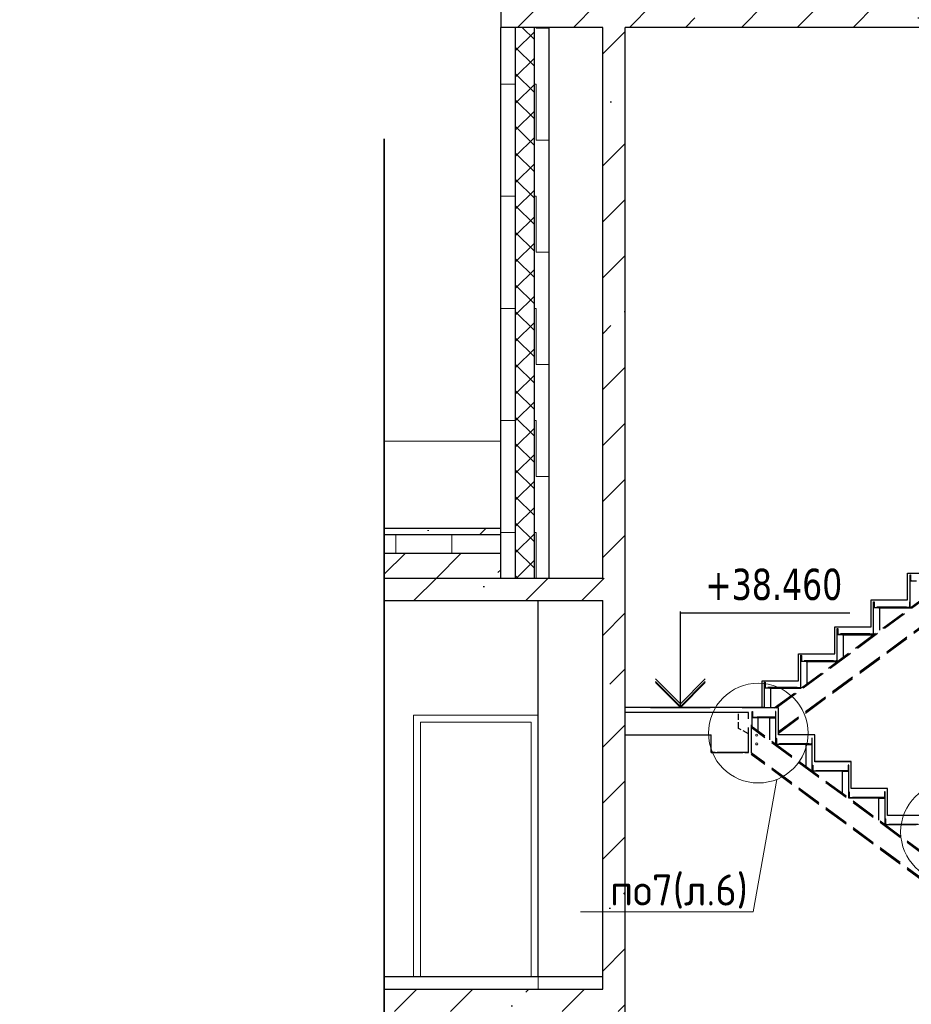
# Model space of a CAD drawing. Header units: millimetres. Extents: x 259029 to 2494469, y -731578 to -57567.
# Tile 113 of 252: x 368722 to 375879, y -540693 to -532790. Entities that reach past the tile are written whole.
import ezdxf
from ezdxf import colors
from ezdxf.entities.mleader import LeaderData, LeaderLine
from ezdxf.math import Vec2, Vec3

# ---------------------------------------------------------------- set-up
doc = ezdxf.new("R2010")
doc.units = ezdxf.units.MM
doc.linetypes.add('______2', pattern=[270, 200, -70])
for name, color, linetype, lineweight in [('1 Плита', 3, 'Continuous', 30), ('RAZMER', 100, 'Continuous', 15), ('Standard', 7, 'Continuous', 25), ('Выноски', 20, 'Continuous', 20), ('Общий01', 7, 'Continuous', 13), ('ПЛИТА', 152, 'Continuous', 35), ('РАЗРЕЗЫ', 10, 'Continuous', 60), ('Символы 0.20', 1, 'Continuous', 20), ('Стена', 7, 'Continuous', 50), ('Стена_ бетон не несущ.', 253, 'Continuous', 35), ('Стена_ бетон несущ.', 253, 'Continuous', 70)]:
    doc.layers.add(name, color=color, linetype=linetype, lineweight=lineweight)
doc.styles.add('TAHOMA', font='tahoma.ttf')
doc.styles.add('ГОСТ', font='GOST_Common.ttf')
pattern_1 = [(45, (-449245.4, -210907), (-449.0128, 449.0128), []), (45, (-448796.4, -210907), (-449.0128, 449.0128), [793.75, -158.75, 0, -158.75])]
pattern_2 = [(0, (369266.14, -588657.86), (450, 450), [450, -450]), (90, (369266.14, -588657.86), (-450, 450), [450, -450])]

# ---------------------------------------------------------------- blocks, each defined once
blk = doc.blocks.new('_None')
blk = doc.blocks.new('выаыв')
at = {"layer": 'Standard', "color": 7, "linetype": '______2', "lineweight": 30}
for p, q in [((483017, -472887), (483017, -472378)), ((486656, -473099), (486656, -472378)), ((482696, -473063), (483017, -472887)), ((482696, -473659), (482696, -473063)), ((483896, -473659), (483896, -473099)), ((486656, -473099), (483896, -473099)), ((482696, -473659), (482696, -473279)), ((483896, -473659), (482696, -473659)), ((483896, -473659), (482696, -473659)), ((482696, -473659), (483896, -473659)), ((483896, -473659), (482696, -473659))]:
    blk.add_line(p, q, dxfattribs=at)
at = {"layer": 'ПЛИТА', "color": 0, "lineweight": 30}
blk.add_line((483017, -472378), (486656, -472378), dxfattribs=at)

msp = doc.modelspace()

# ---------------------------------------------------------------- hatches: boundary and pattern name
at = {"layer": 'Standard', "linetype": 'Continuous', "lineweight": 13}
h = msp.add_hatch(dxfattribs=at)
h.set_pattern_fill('____', scale=450, style=0, pattern_type=2)
h.set_pattern_definition(pattern_2)
h.paths.add_polyline_path([(372582.8, -532851.9), (372582.8, -537271.9), (372702.8, -537271.9), (372702.8, -532851.9)], flags=0)
h = msp.add_hatch(dxfattribs=at)
h.set_pattern_fill('__________6', scale=100, style=0, pattern_type=2)
h.set_pattern_definition([(45, (368366.14, -589557.86), (-106.066, 106.066), []), (135, (368366.14, -589557.86), (-106.066, -106.066), [])])
h.paths.add_polyline_path([(372702.8, -532851.9), (372702.8, -537271.9), (372852.8, -537271.9), (372852.8, -532851.9)], flags=0)
h = msp.add_hatch(dxfattribs=at)
h.set_pattern_fill('____', scale=450, style=0, pattern_type=2)
h.set_pattern_definition(pattern_2)
h.paths.add_polyline_path([(372852.8, -532851.9), (372852.8, -537271.9), (372972.8, -537271.9), (372972.8, -532851.9)], flags=0)
h = msp.add_hatch(dxfattribs=at)
h.set_pattern_fill('____', scale=225, style=0, pattern_type=2)
h.set_pattern_definition([(0, (368816.14, -589107.86), (225, 225), [225, -225]), (90, (368816.14, -589107.86), (-225, 225), [225, -225])])
h.paths.add_polyline_path([(371647.6, -536921.9), (371647.6, -537071.9), (372582.8, -537071.9), (372582.8, -536921.9)])
h = msp.add_hatch(dxfattribs=at)
h.set_pattern_fill('____', scale=225, style=0, pattern_type=2)
h.set_pattern_definition([(0, (368816.14, -589107.86), (225, 225), [225, -225]), (90, (368816.14, -589107.86), (-225, 225), [225, -225])])
h.paths.add_polyline_path([(371647.6, -536921.9), (371647.6, -537071.9), (372582.8, -537071.9), (372582.8, -536921.9)])
at = {"layer": 'Стена_ бетон несущ.', "linetype": 'Continuous', "lineweight": 25}
h = msp.add_hatch(dxfattribs=at)
h.set_pattern_fill('ANSI35', scale=100, style=0)
h.set_pattern_definition([(45, (20768.1, -119684.4), (-449.0128, 449.0128), []), (45, (21217.1, -119684.4), (-449.0128, 449.0128), [793.75, -158.75, 0, -158.75])])
h.paths.add_polyline_path([(373582.8, -537271.9), (373582.8, -532851.9), (380782.8, -532851.9), (380782.8, -532671.9), (372582.8, -532671.9), (372582.8, -532851.9), (373402.8, -532851.9), (373402.8, -537271.9)])
at = {"layer": 'Стена_ бетон несущ.', "linetype": 'Continuous', "lineweight": 13}
h = msp.add_hatch(dxfattribs=at)
h.set_pattern_fill('ANSI35', scale=100, style=0)
h.set_pattern_definition(pattern_1)
h.paths.add_polyline_path([(371647.6, -536871.9), (371647.6, -536921.9), (372582.8, -536921.9), (372582.8, -536871.9)])
h = msp.add_hatch(dxfattribs=at)
h.set_pattern_fill('ANSI35', scale=100, style=0)
h.set_pattern_definition(pattern_1)
h.paths.add_polyline_path([(371647.6, -537071.9), (371647.6, -537271.9), (372582.8, -537271.9), (372582.8, -537071.9)])
at = {"layer": 'Стена_ бетон несущ.', "linetype": 'Continuous', "lineweight": 25}
h = msp.add_hatch(dxfattribs=at)
h.set_pattern_fill('ANSI35', scale=100, style=0)
h.set_pattern_definition(pattern_1)
h.paths.add_polyline_path([(371647.6, -537271.9), (371647.6, -537451.9), (373582.8, -537451.9), (373582.8, -537271.9)])
h = msp.add_hatch(dxfattribs=at)
h.set_pattern_fill('ANSI35', scale=100, style=0)
h.set_pattern_definition(pattern_1)
h.paths.add_polyline_path([(373582.8, -540571.9), (373582.8, -537451.9), (373402.8, -537451.9), (373402.8, -540571.9)])
h = msp.add_hatch(dxfattribs=at)
h.set_pattern_fill('ANSI35', scale=100, style=0)
h.set_pattern_definition(pattern_1)
h.paths.add_polyline_path([(371647.6, -540571.9), (371647.6, -540751.9), (373582.8, -540751.9), (373582.8, -540571.9)])

# ---------------------------------------------------------------- linework, layer by layer
at = {"color": 3, "linetype": 'Continuous', "lineweight": 30}
for points in [[(375838.9, -537504.9), (375602, -537504.9), (375602, -537507.9), (375838.9, -537507.9), (375838.9, -537504.9)], [(375546.9, -537719.9), (375310, -537719.9), (375310, -537722.9), (375546.9, -537722.9), (375546.9, -537719.9)], [(375255.2, -537934.9), (375018.3, -537934.9), (375018.3, -537937.9), (375255.2, -537937.9), (375255.2, -537934.9)], [(374963.2, -538149.9), (374726.3, -538149.9), (374726.3, -538152.9), (374963.2, -538152.9), (374963.2, -538149.9)], [(374640.6, -538385.9), (374766.2, -538385.9), (374766.2, -538388.9), (374640.6, -538388.9), (374640.6, -538385.9)], [(374821.3, -538600.9), (375058.2, -538600.9), (375058.2, -538603.9), (374821.3, -538603.9), (374821.3, -538600.9)], [(375113.3, -538815.9), (375350.2, -538815.9), (375350.2, -538818.9), (375113.3, -538818.9), (375113.3, -538815.9)], [(375405.3, -539030.9), (375642.2, -539030.9), (375642.2, -539033.9), (375405.3, -539033.9), (375405.3, -539030.9)], [(375697.3, -539245.9), (375934.2, -539245.9), (375934.2, -539248.9), (375697.3, -539248.9), (375697.3, -539245.9)]]:
    msp.add_lwpolyline(points, dxfattribs=at)
at = {"layer": '1 Плита', "color": 2, "linetype": 'Continuous', "lineweight": 30}
for points in [[(375879.3, -537292.9), (375916, -537292.9, -0.414214), (375918.3, -537295.2), (375918.3, -537296.9), (375868.3, -537296.9), (375868.3, -537246.9), (375870, -537246.9, -0.414214), (375872.3, -537249.2), (375872.3, -537285.9, 0.414214)], [(375879.3, -537292.9), (375916, -537292.9, -0.414214), (375918.3, -537295.2), (375918.3, -537296.9), (375868.3, -537296.9), (375868.3, -537246.9), (375870, -537246.9, -0.414214), (375872.3, -537249.2), (375872.3, -537285.9, 0.414214)], [(375587.3, -537507.9), (375624, -537507.9, -0.414214), (375626.3, -537510.2), (375626.3, -537511.9), (375576.3, -537511.9), (375576.3, -537461.9), (375578, -537461.9, -0.414214), (375580.3, -537464.2), (375580.3, -537500.9, 0.414214)], [(375587.3, -537507.9), (375624, -537507.9, -0.414214), (375626.3, -537510.2), (375626.3, -537511.9), (375576.3, -537511.9), (375576.3, -537461.9), (375578, -537461.9, -0.414214), (375580.3, -537464.2), (375580.3, -537500.9, 0.414214)], [(375857.3, -537507.9), (375820.6, -537507.9, 0.414214), (375818.3, -537510.2), (375818.3, -537511.9), (375868.3, -537511.9), (375868.3, -537461.9), (375866.6, -537461.9, 0.414214), (375864.3, -537464.2), (375864.3, -537500.9, -0.414214)], [(375295.3, -537722.9), (375332, -537722.9, -0.414214), (375334.3, -537725.2), (375334.3, -537726.9), (375284.3, -537726.9), (375284.3, -537676.9), (375286, -537676.9, -0.414214), (375288.3, -537679.2), (375288.3, -537715.9, 0.414214)], [(375295.3, -537722.9), (375332, -537722.9, -0.414214), (375334.3, -537725.2), (375334.3, -537726.9), (375284.3, -537726.9), (375284.3, -537676.9), (375286, -537676.9, -0.414214), (375288.3, -537679.2), (375288.3, -537715.9, 0.414214)], [(375565.3, -537722.9), (375528.6, -537722.9, 0.414214), (375526.3, -537725.2), (375526.3, -537726.9), (375576.3, -537726.9), (375576.3, -537676.9), (375574.6, -537676.9, 0.414214), (375572.3, -537679.2), (375572.3, -537715.9, -0.414214)], [(375003.5, -537937.9), (375040.2, -537937.9, -0.414214), (375042.5, -537940.2), (375042.5, -537941.9), (374992.5, -537941.9), (374992.5, -537891.9), (374994.2, -537891.9, -0.414214), (374996.5, -537894.2), (374996.5, -537930.9, 0.414214)], [(375003.5, -537937.9), (375040.2, -537937.9, -0.414214), (375042.5, -537940.2), (375042.5, -537941.9), (374992.5, -537941.9), (374992.5, -537891.9), (374994.2, -537891.9, -0.414214), (374996.5, -537894.2), (374996.5, -537930.9, 0.414214)], [(375273.5, -537937.9), (375236.8, -537937.9, 0.414214), (375234.5, -537940.2), (375234.5, -537941.9), (375284.5, -537941.9), (375284.5, -537891.9), (375282.8, -537891.9, 0.414214), (375280.5, -537894.2), (375280.5, -537930.9, -0.414214)], [(374711.5, -538152.9), (374748.2, -538152.9, -0.414214), (374750.5, -538155.2), (374750.5, -538156.9), (374700.5, -538156.9), (374700.5, -538106.9), (374702.2, -538106.9, -0.414214), (374704.5, -538109.2), (374704.5, -538145.9, 0.414214)], [(374711.5, -538152.9), (374748.2, -538152.9, -0.414214), (374750.5, -538155.2), (374750.5, -538156.9), (374700.5, -538156.9), (374700.5, -538106.9), (374702.2, -538106.9, -0.414214), (374704.5, -538109.2), (374704.5, -538145.9, 0.414214)], [(374981.5, -538152.9), (374944.8, -538152.9, 0.414214), (374942.5, -538155.2), (374942.5, -538156.9), (374992.5, -538156.9), (374992.5, -538106.9), (374990.8, -538106.9, 0.414214), (374988.5, -538109.2), (374988.5, -538145.9, -0.414214)], [(374611, -538388.9), (374647.7, -538388.9, -0.414214), (374650, -538391.2), (374650, -538392.9), (374600, -538392.9), (374600, -538342.9), (374601.7, -538342.9, -0.414214), (374604, -538345.2), (374604, -538381.9, 0.414214)], [(374781, -538388.9), (374744.3, -538388.9, 0.414214), (374742, -538391.2), (374742, -538392.9), (374792, -538392.9), (374792, -538342.9), (374790.3, -538342.9, 0.414214), (374788, -538345.2), (374788, -538381.9, -0.414214)], [(374781, -538388.9), (374744.3, -538388.9, 0.414214), (374742, -538391.2), (374742, -538392.9), (374792, -538392.9), (374792, -538342.9), (374790.3, -538342.9, 0.414214), (374788, -538345.2), (374788, -538381.9, -0.414214)], [(374803, -538603.9), (374839.7, -538603.9, -0.414214), (374842, -538606.2), (374842, -538607.9), (374792, -538607.9), (374792, -538557.9), (374793.7, -538557.9, -0.414214), (374796, -538560.2), (374796, -538596.9, 0.414214)], [(374803, -538603.9), (374839.7, -538603.9, -0.414214), (374842, -538606.2), (374842, -538607.9), (374792, -538607.9), (374792, -538557.9), (374793.7, -538557.9, -0.414214), (374796, -538560.2), (374796, -538596.9, 0.414214)], [(375073, -538603.9), (375036.3, -538603.9, 0.414214), (375034, -538606.2), (375034, -538607.9), (375084, -538607.9), (375084, -538557.9), (375082.3, -538557.9, 0.414214), (375080, -538560.2), (375080, -538596.9, -0.414214)], [(375073, -538603.9), (375036.3, -538603.9, 0.414214), (375034, -538606.2), (375034, -538607.9), (375084, -538607.9), (375084, -538557.9), (375082.3, -538557.9, 0.414214), (375080, -538560.2), (375080, -538596.9, -0.414214)], [(375095, -538818.9), (375131.7, -538818.9, -0.414214), (375134, -538821.2), (375134, -538822.9), (375084, -538822.9), (375084, -538772.9), (375085.7, -538772.9, -0.414214), (375088, -538775.2), (375088, -538811.9, 0.414214)], [(375365, -538818.9), (375328.3, -538818.9, 0.414214), (375326, -538821.2), (375326, -538822.9), (375376, -538822.9), (375376, -538772.9), (375374.3, -538772.9, 0.414214), (375372, -538775.2), (375372, -538811.9, -0.414214)], [(375365, -538818.9), (375328.3, -538818.9, 0.414214), (375326, -538821.2), (375326, -538822.9), (375376, -538822.9), (375376, -538772.9), (375374.3, -538772.9, 0.414214), (375372, -538775.2), (375372, -538811.9, -0.414214)], [(375387, -539033.9), (375423.7, -539033.9, -0.414214), (375426, -539036.2), (375426, -539037.9), (375376, -539037.9), (375376, -538987.9), (375377.7, -538987.9, -0.414214), (375380, -538990.2), (375380, -539026.9, 0.414214)], [(375657, -539033.9), (375620.3, -539033.9, 0.414214), (375618, -539036.2), (375618, -539037.9), (375668, -539037.9), (375668, -538987.9), (375666.3, -538987.9, 0.414214), (375664, -538990.2), (375664, -539026.9, -0.414214)], [(375657, -539033.9), (375620.3, -539033.9, 0.414214), (375618, -539036.2), (375618, -539037.9), (375668, -539037.9), (375668, -538987.9), (375666.3, -538987.9, 0.414214), (375664, -538990.2), (375664, -539026.9, -0.414214)], [(375679, -539248.9), (375715.7, -539248.9, -0.414214), (375718, -539251.2), (375718, -539252.9), (375668, -539252.9), (375668, -539202.9), (375669.7, -539202.9, -0.414214), (375672, -539205.2), (375672, -539241.9, 0.414214)]]:
    msp.add_lwpolyline(points, format="xyb", close=True, dxfattribs=at)
at = {"layer": 'RAZMER'}
for centre in [(374637.4, -538533.4, 0), (374637.4, -538603.4, 0)]:
    msp.add_circle(centre, 8, dxfattribs=at)
at = {"layer": 'Standard', "color": 7, "linetype": 'Continuous', "lineweight": 25}
for p, q in [((373402.8, -537271.9), (373402.8, -532851.9)), ((373582.8, -537451.9), (373582.8, -532851.9)), ((373582.8, -538571.9), (373582.8, -537271.9)), ((373582.8, -538571.9), (373582.8, -537271.9)), ((373402.8, -540571.9), (373402.8, -537451.9)), ((374024.7, -538310.9), (374024.7, -537540.9)), ((374024.7, -537551.9), (375384.7, -537551.9)), ((373824.7, -538081.9), (374024.7, -538281.9)), ((374024.7, -538281.9), (374224.7, -538081.9)), ((374024.7, -538301.9), (373824.7, -538101.9)), ((374024.7, -538310.9), (373824.7, -538110.9)), ((374224.7, -538101.9), (374024.7, -538301.9)), ((374224.7, -538110.9), (374024.7, -538310.9)), ((373784.7, -538310.9), (374264.7, -538310.9)), ((373784.7, -538310.9), (374264.7, -538310.9)), ((373582.8, -544051.9), (373582.8, -538529.2)), ((373582.8, -544051.9), (373582.8, -538529.2)), ((373582.8, -540751.9), (373582.8, -538721.9)), ((373582.8, -542121.9), (373582.8, -540571.9)), ((373582.8, -542121.9), (373582.8, -540571.9))]:
    msp.add_line(p, q, dxfattribs=at)
at = {"layer": 'Standard', "color": 253, "linetype": '______2', "lineweight": 30, "true_color": 0xababab}
for p, q in [((374779.1, -538313.9), (377529, -536289.2)), ((374793.7, -538313.9), (377529, -536300)), ((374812, -538503.1), (377529, -536502.5)), ((374812, -538515.5), (377529, -536514.9)), ((377529, -540623.2), (374592.8, -538461.3)), ((377529, -540634), (374592.8, -538472.1)), ((377529, -540836.6), (374592.8, -538674.7)), ((377529, -540849), (374592.8, -538687.1))]:
    msp.add_line(p, q, dxfattribs=at)
at = {"layer": 'Standard', "color": 7, "linetype": '______2', "lineweight": 30}
for p, q in [((373582.8, -538530.9), (373582.8, -538350.9)), ((374572.8, -538670.9), (374572.8, -538350.9)), ((373582.8, -538530.9), (374272.8, -538530.9)), ((374272.8, -538670.9), (374272.8, -538530.9)), ((374572.8, -538670.9), (374572.8, -538575.9)), ((374272.8, -538670.9), (374572.8, -538670.9)), ((374272.8, -538670.9), (374572.8, -538670.9)), ((374572.8, -538670.9), (374272.8, -538670.9)), ((374272.8, -538670.9), (374572.8, -538670.9)), ((374272.8, -538670.9), (374572.8, -538670.9)), ((374272.8, -538670.9), (374572.8, -538670.9)), ((374572.8, -538670.9), (374272.8, -538670.9)), ((374272.8, -538670.9), (374572.8, -538670.9))]:
    msp.add_line(p, q, dxfattribs=at)
at = {"layer": 'Standard', "color": 7, "linetype": 'Continuous', "lineweight": 13}
for p, q in [((372826.8, -538427.9), (371938.8, -538427.9)), ((371938.8, -538427.9), (371938.8, -540471.9)), ((372826.8, -540471.9), (372826.8, -538427.9))]:
    msp.add_line(p, q, dxfattribs=at)
at = {"layer": 'Общий01', "color": 7, "linetype": 'Continuous', "lineweight": 25}
for p, q in [((371647.6, -536871.9), (372582.8, -536871.9)), ((371647.6, -536921.9), (372582.8, -536921.9)), ((371647.6, -537071.9), (372582.8, -537071.9)), ((371647.6, -537271.9), (373402.8, -537271.9)), ((371647.6, -537451.9), (373402.8, -537451.9)), ((373402.8, -540471.9), (371647.6, -540471.9)), ((371647.6, -540571.9), (373402.8, -540571.9))]:
    msp.add_line(p, q, dxfattribs=at)
at = {"layer": 'ПЛИТА', "color": 0}
msp.add_line((371647.6, -533746.3), (371647.6, -561166.9), dxfattribs=at)
at = {"layer": 'ПЛИТА', "color": 0, "lineweight": 30}
for p, q in [((374572.8, -538350.9), (373582.8, -538350.9)), ((373582.8, -538530.9), (374272.8, -538530.9))]:
    msp.add_line(p, q, dxfattribs=at)
at = {"layer": 'РАЗРЕЗЫ', "color": 3, "lineweight": 30}
for p, q in [((375868.3, -537511.9), (375868.3, -537256.9)), ((375576.3, -537726.9), (375576.3, -537471.9)), ((375618.3, -537511.9), (375868.3, -537511.9)), ((375626.3, -537690.1), (375626.3, -537511.9)), ((375284.3, -537941.9), (375284.3, -537686.9)), ((375326.3, -537726.9), (375576.3, -537726.9)), ((375334.3, -537905.1), (375334.3, -537726.9)), ((374992.5, -538156.8), (374992.5, -537901.9)), ((375034.5, -537941.9), (375284.5, -537941.9)), ((375042.5, -538120), (375042.5, -537941.9)), ((374700.5, -538313.9), (374700.5, -538116.9)), ((374742.5, -538156.9), (374992.5, -538156.9)), ((374750.5, -538313.9), (374750.5, -538156.9)), ((374600, -538466.6), (374600, -538392.9)), ((374750, -538392.9), (374611.2, -538392.9)), ((374650, -538503.4), (374650, -538392.9)), ((374742, -538571.1), (374742, -538392.9)), ((374792, -538607.9), (374792, -538352.9)), ((375084, -538822.9), (375084, -538567.9)), ((375042, -538607.9), (374792, -538607.9)), ((375034, -538786.1), (375034, -538607.9)), ((375376, -539037.9), (375376, -538782.9)), ((375334, -538822.9), (375084, -538822.9)), ((375326, -539001.1), (375326, -538822.9)), ((375626, -539037.9), (375376, -539037.9)), ((375618, -539216.1), (375618, -539037.9)), ((375668, -539252.9), (375668, -538997.9)), ((375918, -539252.9), (375668, -539252.9))]:
    msp.add_line(p, q, dxfattribs=at)
at = {"layer": 'РАЗРЕЗЫ', "color": 2, "lineweight": 30}
for p, q in [((374592.8, -538451.1), (374592.8, -538676.8)), ((374592.8, -538494.9), (374592.8, -538607.3))]:
    msp.add_line(p, q, dxfattribs=at)
at = {"layer": 'РАЗРЕЗЫ', "color": 1, "lineweight": 30}
for points in [[(374680.8, -538311.9), (374680.8, -538095.9), (374972.5, -538095.9), (374972.5, -537879.9), (375264.3, -537879.9), (375264.3, -537663.9), (375556.3, -537663.9), (375556.3, -537447.9), (375848.3, -537447.9), (375848.3, -537231.9), (376140.3, -537231.9), (376140.3, -537015.9), (376432.3, -537015.9), (376432.3, -536799.9), (376724.3, -536799.9), (376724.3, -536583.9), (377016.3, -536583.9), (377016.3, -536367.9), (377308.3, -536367.9), (377308.3, -536151.9), (377308.3, -536151.9)], [(377147.5, -540257.9), (377147.5, -540041.9), (376855.7, -540041.9), (376855.7, -539825.9), (376564, -539825.9), (376564, -539609.9), (376272, -539609.9), (376272, -539393.9), (375980, -539393.9), (375980, -539177.9), (375688, -539177.9), (375688, -538961.9), (375396, -538961.9), (375396, -538745.9), (375104, -538745.9), (375104, -538529.9), (374812, -538529.9), (374812, -538313.9), (374520, -538313.9), (374520, -538313.9), (374520, -538313.9)], [(377439.5, -540472.9), (377439.5, -540256.9), (377147.7, -540256.9), (377147.7, -540040.9), (376856, -540040.9), (376856, -539824.9), (376564, -539824.9), (376564, -539608.9), (376272, -539608.9), (376272, -539392.9), (375980, -539392.9), (375980, -539176.9), (375688, -539176.9), (375688, -538960.9), (375396, -538960.9), (375396, -538744.9), (375104, -538744.9), (375104, -538528.9), (374812, -538528.9), (374812, -538313.9), (374812, -538313.9)]]:
    msp.add_lwpolyline(points, dxfattribs=at)
at = {"layer": 'Символы 0.20'}
for centre in [(374650.3, -538516.5), (376193.2, -539309.3)]:
    msp.add_circle(centre, 400, dxfattribs=at)
at = {"layer": 'Стена', "color": 7, "linetype": 'Continuous', "lineweight": 25}
for p, q in [((372582.8, -532671.9), (372582.8, -532851.9)), ((373402.8, -532851.9), (372582.8, -532851.9)), ((380782.8, -532851.9), (373582.8, -532851.9)), ((374682.8, -538310.9), (373582.8, -538310.9)), ((374682.8, -538310.9), (373582.8, -538310.9)), ((374700.5, -538310.9), (373582.8, -538310.9))]:
    msp.add_line(p, q, dxfattribs=at)
at = {"layer": 'Стена_ бетон не несущ.', "color": 45, "linetype": 'Continuous', "lineweight": 25}
for p, q in [((372582.8, -537271.9), (372582.8, -532851.9)), ((372702.8, -537271.9), (372702.8, -532851.9)), ((372702.8, -537271.9), (372702.8, -532851.9)), ((372852.8, -537271.9), (372852.8, -532851.9)), ((372852.8, -537271.9), (372852.8, -532851.9)), ((372972.8, -537271.9), (372972.8, -532851.9)), ((372882.8, -540471.9), (372882.8, -537451.9))]:
    msp.add_line(p, q, dxfattribs=at)
at = {"layer": 'Стена_ бетон не несущ.', "color": 7, "linetype": 'Continuous', "lineweight": 13}
for p, q in [((372882.8, -538371.9), (371882.8, -538371.9)), ((371882.8, -538371.9), (371882.8, -540471.9)), ((372882.8, -540571.9), (372882.8, -538371.9))]:
    msp.add_line(p, q, dxfattribs=at)
at = {"layer": 'Стена_ бетон несущ.', "color": 9, "linetype": 'Continuous', "lineweight": 13}
msp.add_line((371647.6, -536171.9), (372582.8, -536171.9), dxfattribs=at)

# ---------------------------------------------------------------- block references
at = {"layer": 'РАЗРЕЗЫ', "color": 2, "lineweight": -2, "xscale": -0.25, "yscale": 0.25, "zscale": 0.25}
msp.add_blockref('выаыв', (495246.9, -420256.3), dxfattribs=at)

# ---------------------------------------------------------------- texts
at = {"layer": 'Standard', "color": 7, "linetype": 'Continuous', "lineweight": 25, "insert": (374224.7, -537451.9), "char_height": 250, "width": 1183.813, "attachment_point": 7, "style": 'TAHOMA'}
msp.add_mtext('{\\W0.86;+38.460}', dxfattribs=at)
at = {"layer": 'Выноски'}
note = msp.add_mtext_static_columns([''] * 2, width=18604.939, gutter_width=10240.1, height=0, dxfattribs=dict(at, insert=(295601.8, -509833), char_height=250, attachment_point=1, style='ГОСТ'))
for column, words in zip([note] + note.columns.linked_columns, ['\\pi8790.91665;Общие указания:\\P\\pi570.45,l346.2,t2000;1.^IСтроительство здания должно производиться в соответствии с проектом производства работ (ППР). при {\\H1.66663x; }\\P\\pi0,t346.2;отсутствии проекта ППР в производство строительно-монтажных работ запрещается. {\\H1.18896x; }\\P\\pi570.45,t2000;2.^IМонтаж сборных конструкций вести в соответствии с требованиями СП 70.13330.2012 "Несущие и {\\H1.54818x; }\\P\\pi0,t346.2;ограждающие конструкции "(акт.ред. СНиП 3.03.01-87*).{\\H1.62844x;\\C0; \\H0.61408x;\\P\\pi570.45,t2000;}3.^IВсе сварные работы следует вести в соответствии с ГОСТ 5264-80* "Ручная дуговая сварка.Соединения {\\H1.20169x; }\\P\\pi0,t346.2;сварные" и  ГОСТ 14098-2014 "Соединения сварные арматуры и закладных деталей железобетонных конструкций". {\\H1.54394x; }\\PСварку вести электродами типа Э42А. {\\H1.42985x;\\C0; \\H0.69937x;\\P\\pi570.45,t2000;}4.^IВсе металлические конструкции окрасить эмалью ПФ-1189 по ГОСТ 6465-79 в два слоя. Эмаль наносить на {\\H1.46788x; }\\P\\pi0,t346.2;грунтовку ГФ-021 по ГОСТ 25129-82 (первый слой - на заводе-изготовителе, второй слой - на монтаже).{\\H1.65521x;\\C0; \\H0.60415x;\\P\\pi10052.46968,l0,tz;\\H1.55946x; \\H0.64125x;\\P\\H1.64685x; \\H0.60722x;\\P\\pi812.5,l41.6675;\\H1.23852x; \\H0.80742x;\\P}', '']):
    column.text = words

# ---------------------------------------------------------------- leaders
at = {"layer": 'Символы 0.20'}
ml = msp.add_multileader_mtext('Standard', dxfattribs=at)
ml.set_content('7(л.6)', color=256, style='ГОСТ')
ml.set_leader_properties(color=256, linetype='ByLayer', lineweight=-1)
ml.set_arrow_properties(name='NONE')
ml.build(insert=Vec2(0, 0))
ml.multileader.update_dxf_attribs({"text_left_attachment_type": 6, "text_right_attachment_type": 6, "dogleg_length": 0.25, "arrow_head_size": 200, "scale": 100})
ctx = ml.context
ctx.base_point, ctx.scale, ctx.char_height, ctx.arrow_head_size, ctx.landing_gap_size, ctx.plane_origin = Vec3(358970.8, -535271.7), 100, 250, 200, 25, Vec3(360185, -537406.2)
ctx.left_attachment, ctx.right_attachment = 6, 6
notes = []
notes.append((ctx, [(0, (1, 1, 0), (358945.8, -535271.7), (1, 0), 25, [(0, [(358874, -535951.1)], 0, [])])]))
ctx.mtext.insert, ctx.mtext.width, ctx.mtext.flow_direction = Vec3(358995.8, -534971.7), 792.21, 5
ml = msp.add_multileader_mtext('Standard', dxfattribs=at)
ml.set_content('9(л.9)', color=256, style='ГОСТ')
ml.set_leader_properties(color=256, linetype='ByLayer', lineweight=-1)
ml.set_arrow_properties(name='NONE')
ml.build(insert=Vec2(0, 0))
ml.multileader.update_dxf_attribs({"text_left_attachment_type": 6, "text_right_attachment_type": 6, "dogleg_length": 0.25, "arrow_head_size": 200, "scale": 100})
ctx = ml.context
ctx.base_point, ctx.scale, ctx.char_height, ctx.arrow_head_size, ctx.landing_gap_size, ctx.plane_origin = Vec3(357436.7, -536115.5), 100, 250, 200, 25, Vec3(358650.8, -538249.9)
ctx.left_attachment, ctx.right_attachment = 6, 6
notes.append((ctx, [(0, (1, 1, 0), (357411.7, -536115.5), (1, 0), 25, [(0, [(357339.9, -536794.8)], 0, [])])]))
ctx.mtext.insert, ctx.mtext.width, ctx.mtext.flow_direction = Vec3(357461.7, -535815.5), 792.21, 5
ml = msp.add_multileader_mtext('Standard', dxfattribs=at)
ml.set_content('8(л.6)', color=256, style='ГОСТ')
ml.set_leader_properties(color=256, linetype='ByLayer', lineweight=-1)
ml.set_arrow_properties(name='NONE')
ml.build(insert=Vec2(0, 0))
ml.multileader.update_dxf_attribs({"text_left_attachment_type": 6, "text_right_attachment_type": 6, "dogleg_length": 0.25, "arrow_head_size": 200, "scale": 100})
ctx = ml.context
ctx.base_point, ctx.scale, ctx.char_height, ctx.arrow_head_size, ctx.landing_gap_size, ctx.plane_origin = Vec3(356889.8, -539326.3), 100, 250, 200, 25, Vec3(357374.1, -539628.1)
ctx.left_attachment, ctx.right_attachment = 6, 6
notes.append((ctx, [(0, (1, 1, 0), (356864.8, -539326.3), (1, 0), 25, [(0, [(356191, -538738.4)], 0, [])])]))
ctx.mtext.insert, ctx.mtext.width, ctx.mtext.defined_height, ctx.mtext.flow_direction = Vec3(356914.8, -539026.3), 1094.387, 742.8, 5
ml = msp.add_multileader_mtext('Standard', dxfattribs=at)
ml.set_content('по7(л.6)', color=256, style='ГОСТ')
ml.set_leader_properties(color=256, linetype='ByLayer', lineweight=-1)
ml.set_arrow_properties(name='NONE')
ml.build(insert=Vec2(0, 0))
ml.multileader.update_dxf_attribs({"text_left_attachment_type": 6, "text_right_attachment_type": 6, "dogleg_length": 0.25, "arrow_head_size": 200, "scale": 100})
ctx = ml.context
ctx.base_point, ctx.scale, ctx.char_height, ctx.arrow_head_size, ctx.landing_gap_size, ctx.plane_origin = Vec3(373435.5, -539950.4), 100, 250, 200, 25, Vec3(376166.2, -539628.1)
ctx.left_attachment, ctx.right_attachment = 6, 6
notes.append((ctx, [(1, (1, 1, 0), (374610.5, -539950.4), (-1, 0), 25, [(0, [(374800.1, -538887.4)], 0, [])])]))
ctx.mtext.insert, ctx.mtext.width, ctx.mtext.defined_height, ctx.mtext.flow_direction = Vec3(373460.5, -539650.4), 1094.387, 742.8, 5
ml = msp.add_multileader_mtext('Standard', dxfattribs=at)
ml.set_content('1(л.6)', color=256, style='ГОСТ')
ml.set_leader_properties(color=256, linetype='ByLayer', lineweight=-1)
ml.set_arrow_properties(name='NONE')
ml.build(insert=Vec2(0, 0))
ml.multileader.update_dxf_attribs({"text_left_attachment_type": 6, "text_right_attachment_type": 6, "dogleg_length": 0.25, "arrow_head_size": 200, "scale": 100})
ctx = ml.context
ctx.base_point, ctx.scale, ctx.char_height, ctx.arrow_head_size, ctx.landing_gap_size, ctx.plane_origin = Vec3(359149.9, -539666.1), 100, 250, 200, 25, Vec3(360364.1, -541800.5)
ctx.left_attachment, ctx.right_attachment = 6, 6
notes.append((ctx, [(0, (1, 1, 0), (359124.9, -539666.1), (1, 0), 25, [(0, [(359053.1, -540345.4)], 0, [])])]))
ctx.mtext.insert, ctx.mtext.width, ctx.mtext.flow_direction = Vec3(359174.9, -539366.1), 792.21, 5
for ctx, leaders in notes:
    for number, flags, end, landing, length, lines in leaders:
        leader = LeaderData()
        leader.index, (leader.has_last_leader_line, leader.has_dogleg_vector, leader.attachment_direction) = number, flags
        leader.last_leader_point, leader.dogleg_vector, leader.dogleg_length = Vec3(end), Vec3(landing), length
        for number, points, colour, breaks in lines:
            line = LeaderLine()
            line.index, line.vertices, line.color, line.breaks = number, Vec3.list(points), colors.encode_raw_color(colour), breaks
            leader.lines.append(line)
        ctx.leaders.append(leader)

doc.saveas('drawing.dxf')
